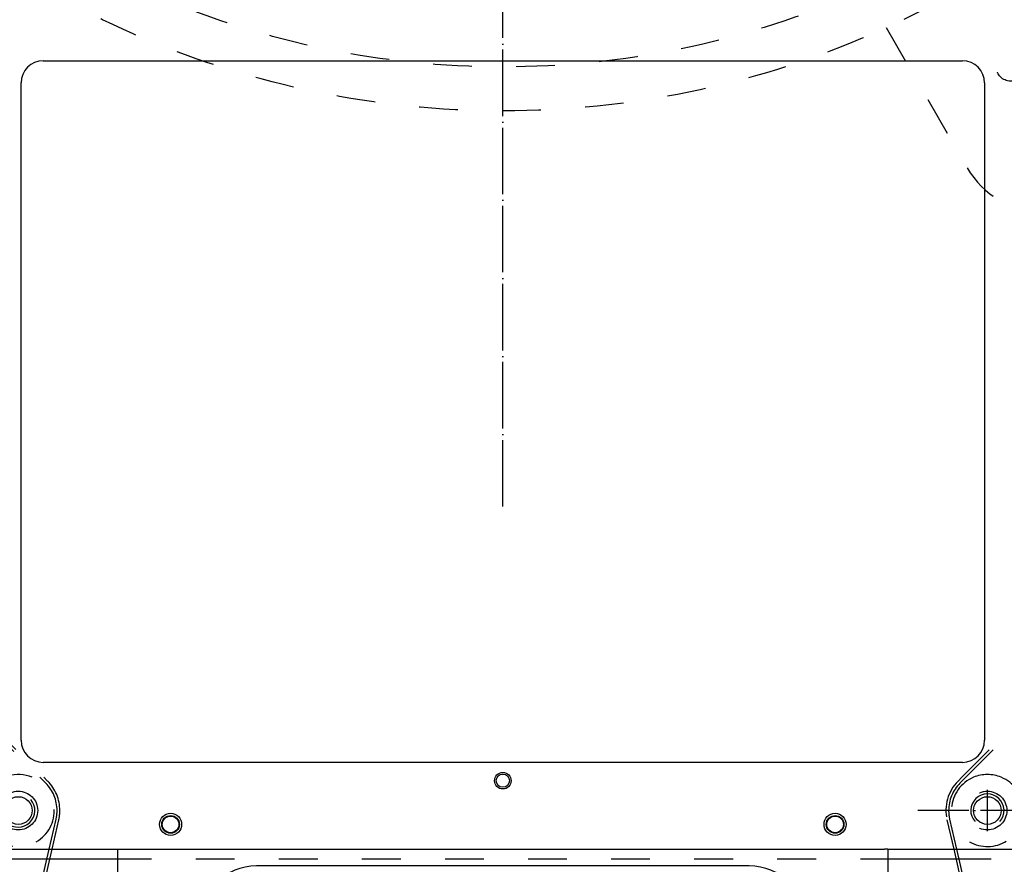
# Model space of a CAD drawing. Extents: x -1809 to 6113, y -4129 to 1471.
# Tile 167 of 197: x 5115 to 5293, y -2125 to -1972. Entities that reach past the tile are written whole.
import ezdxf

# ---------------------------------------------------------------- set-up
doc = ezdxf.new("R2010")
doc.units = 0
doc.linetypes.add('DASHED', pattern=[15, 7, -8])
doc.linetypes.add('DOT_CENTER', pattern=[14, 12, -1, 0, -1])
doc.layers.get('0').update_dxf_attribs({"linetype": 'CONTINUOUS'})
doc.layers.add('1', color=7, linetype='CONTINUOUS')

# ---------------------------------------------------------------- blocks, each defined once
blk = doc.blocks.new('DUT_BOARD__78', base_point=(5409.88, -1537.57))
at = {"color": 1, "linetype": 'CONTINUOUS'}
for p, q in [((5119.06, -1979.53), (5285.06, -1979.53)), ((5115.06, -2102.19), (5115.06, -1983.53)), ((5289.06, -1983.53), (5289.06, -2102.19)), ((5285.06, -2106.19), (5119.06, -2106.19))]:
    blk.add_line(p, q, dxfattribs=at)
for centre, start, end in [((5119.06, -1983.53), 90, 180), ((5285.06, -1983.53), 0, 90), ((5119.06, -2102.19), 180, -90), ((5285.06, -2102.19), -90, 0)]:
    blk.add_arc(centre, 4, start, end, dxfattribs=at)
blk = doc.blocks.new('0515-2043_M4X8_2__79', base_point=(5144.06, -2115.38))
at = {"color": 1, "linetype": 'CONTINUOUS'}
for radius in [2, 1.5]:
    blk.add_circle((5142.06, -2117.38), radius, dxfattribs=at)
blk = doc.blocks.new('0515-2043_M4X8_3__82', base_point=(5264.06, -2115.38))
at = {"color": 1, "linetype": 'CONTINUOUS'}
for radius in [2, 1.5]:
    blk.add_circle((5262.06, -2117.38), radius, dxfattribs=at)
blk = doc.blocks.new('24991-0S112_2__83', base_point=(5271.56, -2121.88))
at = {"color": 1, "linetype": 'CONTINUOUS'}
for p, q in [((5132.56, -2136.88), (5132.56, -2121.88)), ((5132.56, -2121.88), (5133.16, -2121.88)), ((5271.56, -2121.88), (5270.96, -2121.88)), ((5271.56, -2121.88), (5271.56, -2136.88)), ((5246.56, -2124.88), (5157.56, -2124.88)), ((5147.56, -2134.88), (5147.56, -2139.88)), ((5256.56, -2139.88), (5256.56, -2134.88)), ((5157.56, -2149.88), (5246.56, -2149.88)), ((5246.56, -2161.88), (5157.56, -2161.88))]:
    blk.add_line(p, q, dxfattribs=at)
for centre, radius, start, end in [((5157.56, -2134.88), 10, 90, 180), ((5246.56, -2134.88), 10, 0, 90), ((5157.56, -2136.88), 25, 180, -90), ((5246.56, -2136.88), 25, -90, 0), ((5157.56, -2139.88), 10, 180, -90), ((5246.56, -2139.88), 10, -90, 0)]:
    blk.add_arc(centre, radius, start, end, dxfattribs=at)
blk = doc.blocks.new('STIFF_HANDLES__85', base_point=(5271.56, -1481.88))
for name, p in [('0515-2043_M4X8_2__79', (5144.06, -2115.38)), ('0515-2043_M4X8_3__82', (5264.06, -2115.38)), ('24991-0S112_2__83', (5271.56, -2121.88))]:
    blk.add_blockref(name, p)
blk = doc.blocks.new('SMALLPARTS__186', base_point=(5452.36, -1481.88))
blk.add_blockref('STIFF_HANDLES__85', (5271.56, -1481.88))
blk = doc.blocks.new('E7018-24101__187', base_point=(5438.86, -1521.88))
at = {"color": 1, "linetype": 'CONTINUOUS'}
for p, q in [((5119.06, -1979.53), (5285.06, -1979.53)), ((5115.06, -2102.19), (5115.06, -1983.53)), ((5289.06, -1983.53), (5289.06, -2102.19)), ((5285.06, -2106.19), (5119.06, -2106.19)), ((4969.26, -2121.88), (5132.56, -2121.88)), ((5132.56, -2121.88), (5133.16, -2121.88)), ((5133.16, -2121.88), (5270.96, -2121.88)), ((5271.56, -2121.88), (5270.96, -2121.88)), ((5271.56, -2121.88), (5434.86, -2121.88))]:
    blk.add_line(p, q, dxfattribs=at)
for centre, radius in [((5202.06, -2109.49), 1.5), ((5202.06, -2109.49), 1.2), ((5142.06, -2117.38), 2), ((5142.06, -2117.38), 1.6), ((5262.06, -2117.38), 2), ((5262.06, -2117.38), 1.6)]:
    blk.add_circle(centre, radius, dxfattribs=at)
for centre, start, end in [((5119.06, -1983.53), 90, 180), ((5285.06, -1983.53), 0, 90), ((5119.06, -2102.19), 180, -90), ((5285.06, -2102.19), -90, 0)]:
    blk.add_arc(centre, 4, start, end, dxfattribs=at)
blk = doc.blocks.new('E7018-64101__188', base_point=(5452.36, -1481.88))
for name, p in [('SMALLPARTS__186', (5452.36, -1481.88)), ('E7018-24101__187', (5438.86, -1521.88))]:
    blk.add_blockref(name, p)
blk = doc.blocks.new('STIFF_ASSY_DUTBD__189', base_point=(5452.36, -1481.88))
for name, p in [('E7018-64101__188', (5452.36, -1481.88)), ('DUT_BOARD__78', (5409.88, -1537.57))]:
    blk.add_blockref(name, p)
blk = doc.blocks.new('A1__190', base_point=(5452.36, -1481.88))
blk.add_blockref('STIFF_ASSY_DUTBD__189', (5452.36, -1481.88))
blk = doc.blocks.new('FRONT1__191', base_point=(5452.36, -1481.88))
blk.add_blockref('A1__190', (5452.36, -1481.88))
blk = doc.blocks.new('L1__192', base_point=(5452.36, -1481.88))
blk.add_blockref('FRONT1__191', (5452.36, -1481.88))
blk = doc.blocks.new('E7015-23252__1071', base_point=(5282.06, -2260.88))
at = {"layer": '1', "color": 6, "linetype": 'DASHED'}
for p, q in [((5284.95, -2108.88), (5326.76, -2067.08)), ((5285.66, -2108.88), (5327.11, -2067.43)), ((5284.26, -2109.58), (5284.95, -2108.88)), ((5284.61, -2109.93), (5285.66, -2108.88)), ((5282.25, -2116.55), (5283.47, -2121.88)), ((5282.74, -2116.44), (5283.98, -2121.88))]:
    blk.add_line(p, q, dxfattribs=at)
at = {"layer": '1', "color": 6, "linetype": 'CONTINUOUS'}
for p, q in [((5283.47, -2121.88), (5311.59, -2244.57)), ((5283.98, -2121.88), (5312.08, -2244.46))]:
    blk.add_line(p, q, dxfattribs=at)
at = {"layer": '1', "color": 6, "linetype": 'DASHED'}
blk.add_circle((5289.56, -2114.88), 3.5, dxfattribs=at)
for radius, start, end in [(6.5, 67.3801, 112.6199), (7.5, 135, -167.0908), (7, 135, 180), (6.5, 112.6199, -120), (6.5, -120, 67.3801), (7, 180, -167.0908)]:
    blk.add_arc((5289.56, -2114.88), radius, start, end, dxfattribs=at)
blk = doc.blocks.new('E7015-23252__1073', base_point=(5022.06, -2260.88))
at = {"layer": '1', "color": 6, "linetype": 'DASHED'}
for p, q in [((5077.01, -2067.43), (5118.46, -2108.88)), ((5077.36, -2067.08), (5119.17, -2108.88)), ((5118.46, -2108.88), (5119.51, -2109.93)), ((5119.17, -2108.88), (5119.86, -2109.58)), ((5120.14, -2121.88), (5121.38, -2116.44)), ((5120.65, -2121.88), (5121.87, -2116.55))]:
    blk.add_line(p, q, dxfattribs=at)
at = {"layer": '1', "color": 6, "linetype": 'CONTINUOUS'}
for p, q in [((5092.04, -2244.46), (5120.14, -2121.88)), ((5092.53, -2244.57), (5120.65, -2121.88))]:
    blk.add_line(p, q, dxfattribs=at)
at = {"layer": '1', "color": 6, "linetype": 'DASHED'}
blk.add_circle((5114.56, -2114.88), 3.5, dxfattribs=at)
for radius, start, end in [(6.5, 67.3801, -60), (6.5, -60, 67.3801), (7, 0, 45), (7.5, 0, 45), (7, -12.9092, 0), (7.5, -12.9092, 0)]:
    blk.add_arc((5114.56, -2114.88), radius, start, end, dxfattribs=at)
blk = doc.blocks.new('HEADPLATE_EG__1074', base_point=(4654.3, -2191.02))
at = {"layer": '1', "color": 1, "linetype": 'DOT_CENTER'}
for p, q in [((5202.06, -2060), (5202.06, -1583.75)), ((5289.56, -2118.63), (5289.56, -2111.13)), ((5370.81, -2114.88), (5277, -2114.88))]:
    blk.add_line(p, q, dxfattribs=at)
at = {"layer": '1', "color": 7, "linetype": 'DASHED'}
for p, q in [((5271.28, -1973.52), (5285.91, -1998.86)), ((5120.25, -2123.63), (5023.87, -2123.63)), ((5273.62, -2123.63), (5134.62, -2123.63)), ((5380.25, -2123.63), (5283.87, -2123.63))]:
    blk.add_line(p, q, dxfattribs=at)
at = {"layer": '1', "color": 7, "linetype": 'CONTINUOUS'}
for p, q in [((5134.62, -2123.63), (5120.25, -2123.63)), ((5283.87, -2123.63), (5273.62, -2123.63))]:
    blk.add_line(p, q, dxfattribs=at)
at = {"layer": '1', "color": 7, "linetype": 'DASHED'}
for centre, radius in [((5202.06, -1821.88), 166.69), ((5202.06, -1821.88), 158.75), ((5293.73, -1980.65), 2.54)]:
    blk.add_circle(centre, radius, dxfattribs=at)
at = {"layer": '1', "color": 7, "linetype": 'CONTINUOUS'}
for centre in [(5114.56, -2114.88), (5289.56, -2114.88)]:
    blk.add_circle(centre, 2.5, dxfattribs=at)
at = {"layer": '1', "color": 7, "linetype": 'DASHED'}
blk.add_arc((5299.66, -1990.93), 15.88, -150, 30, dxfattribs=at)
at = {"layer": '1', "color": 1, "linetype": 'CONTINUOUS'}
for centre, start, end in [((5289.56, -2114.88), -40.8415, -138.2724), ((5114.56, -2114.88), 139.1585, 41.7276)]:
    blk.add_arc(centre, 3, start, end, dxfattribs=at)
at = {"layer": '1'}
for name, p in [('E7015-23252__1073', (5022.06, -2260.88)), ('E7015-23252__1071', (5282.06, -2260.88))]:
    blk.add_blockref(name, p, dxfattribs=at)

msp = doc.modelspace()

# ---------------------------------------------------------------- block references
msp.add_blockref('L1__192', (5452.36, -1481.88))
at = {"layer": '1'}
msp.add_blockref('HEADPLATE_EG__1074', (4654.3, -2191.02), dxfattribs=at)

doc.saveas('drawing.dxf')
